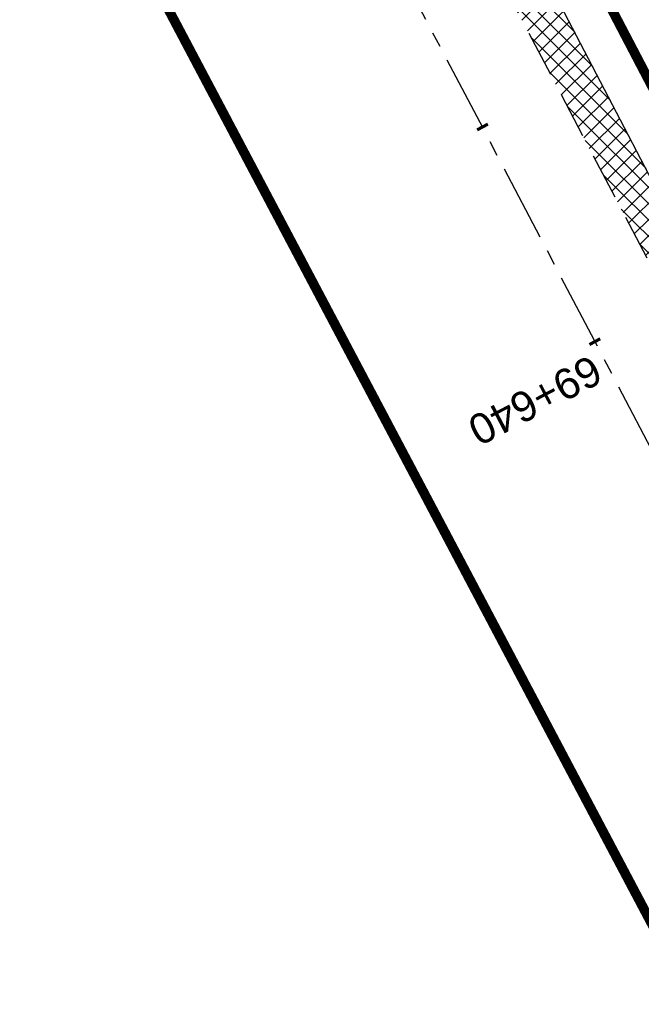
# Model space of a CAD drawing. Header units: metres. Extents: x 7529682 to 7533711, y 5721195 to 5727842.
# Tile 91 of 232: x 7531156 to 7531182, y 5724975 to 5725016. Entities that reach past the tile are written whole.
import ezdxf

# ---------------------------------------------------------------- set-up
doc = ezdxf.new("R2010")
doc.units = ezdxf.units.M
for name, pattern in [('817-dzialki-09-05-04$0$HIDDEN', [0.375, 0.25, -0.125]), ('ACAD_ISO05W100', [33, 24, -3, 0, -3, 0, -3]), ('CENTER', [50.800000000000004, 31.75, -6.35, 6.35, -6.35]), ('HIDDEN', [9.524999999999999, 6.35, -3.175])]:
    doc.linetypes.add(name, pattern=pattern)
for name, color, linetype in [('C-DROGI-SYTUACJA-ETYKIETY', 7, 'Continuous'), ('D-hatch-pobocza', 131, 'Continuous'), ('D-pobocza', 60, 'Continuous'), ('D-rowy', 160, 'Continuous')]:
    doc.layers.add(name, color=color, linetype=linetype)
for name, color, linetype, lineweight in [('D-krawędzie', 3, 'Continuous', 30), ('D-oś', 10, 'CENTER', 30), ('D-pas-drogowy', 7, 'ACAD_ISO05W100', 50)]:
    doc.layers.add(name, color=color, linetype=linetype, lineweight=lineweight)
doc.layers.add('D-LR-etap-III', color=7, linetype='817-dzialki-09-05-04$0$HIDDEN', lineweight=50, true_color=0x00008f)
doc.styles.get("Standard").update_dxf_attribs({"font": 'arial.ttf'})

# ---------------------------------------------------------------- blocks, each defined once
blk = doc.blocks.new('AeccTickLine')
at = {"color": 0, "linetype": 'ByBlock', "lineweight": -2}
blk.add_line((0, 1), (-3.673819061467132e-16, -1), dxfattribs=at)

msp = doc.modelspace()

# ---------------------------------------------------------------- hatches: boundary and pattern name
at = {"layer": 'D-hatch-pobocza'}
h = msp.add_hatch(dxfattribs=at)
h.set_pattern_fill('ANSI37', color=256, scale=0.15, style=0)
h.set_pattern_definition([(45, (0, 0), (-0.3367596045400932, 0.3367596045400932), []), (135, (0, 0), (-0.3367596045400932, -0.3367596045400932), [])])
h.paths.add_polyline_path([(7531224.12, 5724929.62), (7531213.15, 5724949.98), (7531200.73, 5724973.91), (7531188.83, 5724996.41), (7531176.889999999, 5725019.33), (7531166.91, 5725038.07), (7531158.980160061, 5725054.059290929), (7531158.14196267, 5725051.386259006), (7531167.380094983, 5725033.766927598), (7531197.164745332, 5724976.987689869), (7531228.151004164, 5724918.034426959), (7531253.152837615, 5724870.491119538), (7531286.7961686, 5724806.653565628), (7531296.234606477, 5724788.675232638), (7531298.77605959, 5724787.517560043), (7531278.139999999, 5724826.49), (7531263.88, 5724853.83), (7531259.009999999, 5724862.85), (7531247.509999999, 5724884.88), (7531235.21, 5724908.21)])

# ---------------------------------------------------------------- linework, layer by layer
at = {"layer": 'D-krawędzie', "linetype": 'HIDDEN', "ltscale": 0.3, "flags": 128}
msp.add_lwpolyline([(7530572.009999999, 5726166.06), (7530620.380949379, 5726072.761487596), (7530641.555222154, 5726032.007915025), (7530660.960861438, 5725995.070069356), (7530689.128213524, 5725941.540167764), (7530707.335918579, 5725907.031820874), (7530725.255781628, 5725873.092686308), (7530743.969545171, 5725837.653904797), (7530770.526708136, 5725787.119408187), (7530787.864146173, 5725754.266918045), (7530809.897571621, 5725712.541613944), (7530824.739035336, 5725684.389287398), (7530840.856259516, 5725653.693092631), (7530860.675070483, 5725616.154465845), (7530865.283000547, 5725607.394015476), (7530878.050274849, 5725583.079962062), (7530918.171722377, 5725507.178125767), (7530950.162943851, 5725446.305402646), (7530993.419108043, 5725364.264712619), (7531022.766433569, 5725308.719304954), (7531053.80955549, 5725249.872416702), (7531081.165622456, 5725197.874670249), (7531103.902359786, 5725154.540603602), (7531128.123220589, 5725108.448161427), (7531149.3, 5725068.249999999), (7531167.380094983, 5725033.766927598), (7531197.164745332, 5724976.987689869), (7531228.151004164, 5724918.034426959), (7531253.152837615, 5724870.491119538), (7531286.7961686, 5724806.653565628), (7531306.739858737, 5724768.664832), (7531335.094443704, 5724714.652299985), (7531357.3191504, 5724672.438740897), (7531373.644908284, 5724641.454376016), (7531392.161870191, 5724605.998675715), (7531418.480331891, 5724555.852756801), (7531439.726902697, 5724515.582472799), (7531468.399107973, 5724461.077223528), (7531491.782023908, 5724416.527754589), (7531531.990296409, 5724339.832565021), (7531557.226635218, 5724291.658956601), (7531569.851546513, 5724267.577443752), (7531591.375556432, 5724226.547822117), (7531610.003879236, 5724191.103071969), (7531616.882991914, 5724177.998849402), (7531629.984986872, 5724153.025496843), (7531641.006768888, 5724132.021778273), (7531664.906257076, 5724087.616922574), (7531677.64401952, 5724064.785715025), (7531683.112433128, 5724054.988140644), (7531686.752875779, 5724048.180044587), (7531695.447538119, 5724031.696667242), (7531703.748818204, 5724015.917210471), (7531709.214143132, 5724005.513965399), (7531719.388607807, 5723986.14687362), (7531726.295217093, 5723973.000144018), (7531732.740794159, 5723960.735633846), (7531735.13, 5723956.19)], dxfattribs=at)
at = {"layer": 'D-LR-etap-III', "ltscale": 10, "flags": 128}
msp.add_lwpolyline([(7531750.474471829, 5723895.103125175, 0.4, 0.4, 0), (7531750.505, 5723895.13, 0.4, 0.4, 0), (7531682.71, 5724022.92, 0.4, 0.4, 0), (7531619.177023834, 5724147.203692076, 0.4, 0.4, 0), (7531592.308960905, 5724198.48863389, 0.4, 0.4, 0), (7531553.263875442, 5724272.918564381, 0.4, 0.4, 0), (7531504.019999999, 5724366.79, 0.4, 0.4, 0), (7531482.09, 5724407.62, 0.4, 0.4, 0), (7531412.350402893, 5724541.182759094, 0.4, 0.4, 0), (7531388.463669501, 5724586.929768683, 0.4, 0.4, 0), (7531345.12, 5724669.94, 0.4, 0.4, 0), (7531127.66, 5725081.67, 0.4, 0.4, 0), (7531059.253139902, 5725211.040795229, 0.4, 0.4, 0), (7531008.007244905, 5725307.953830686, 0.4, 0.4, 0), (7530964.181635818, 5725390.835555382, 0.4, 0.4, 0), (7530914.557354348, 5725484.683561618, 0.4, 0.4, 0), (7530865.243241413, 5725577.493975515, 0.4, 0.4, 0), (7530840.085257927, 5725624.058651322, 0.4, 0.4, 0), (7530802.559525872, 5725694.924584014, 0.4, 0.4, 0), (7530755.54, 5725787.51, 0.4, 0.4, 0), (7530708.717810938, 5725876.303221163, 0.4, 0.4, 0), (7530695.12, 5725902.09, 0.4, 0.4, 0), (7530642.91397006, 5726001.07839487, 0.4, 0.4, 0), (7530634.934723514, 5726016.146615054, 0.4, 0.4, 0), (7530610.820000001, 5726061.929999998, 0.4, 0.4, 0), (7530610.820000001, 5726061.929999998, 0.4, 0.4, 0), (7530607.21, 5726063.51, 0.4, 0.4, 0), (7530597.42, 5726080.68, 0.4, 0.4, 0), (7530591.16, 5726088.44, 0.4, 0.4, 0), (7530581.28, 5726107.21, 0.4, 0.4, 0), (7530571.29, 5726130.56, 0.4, 0.4, 0), (7530549.554994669, 5726171.527317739, 0.4, 0.4, 0), (7530531.014309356, 5726206.473807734, 0.4, 0.4, 0), (7530516.461208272, 5726236.016618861, 0.4, 0.4, 0), (7530500.798929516, 5726266.141265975, 0.4, 0.4, 0), (7530491.349999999, 5726283.94, 0.4, 0.4, 0), (7530482.4, 5726303.41, 0.4, 0.4, 0), (7530482.4, 5726303.41, 0.4, 0.4, 0), (7530450.41, 5726357.28, 0.4, 0.4, 0), (7530397.759396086, 5726458.499907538, 0.4, 0.4, 0), (7530334.707815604, 5726583.664702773, 0.4, 0.4, 0), (7530303.939274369, 5726645.167943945, 0.4, 0.4, 0), (7530300.509779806, 5726651.777515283, 0.4, 0.4, 0), (7530289.213532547, 5726671.966724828, 0.4, 0.4, 0), (7530281.54, 5726685.57, 0.4, 0.4, 0), (7530261.37085633, 5726724.163374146, 0.4, 0.4, 0), (7530254.03, 5726738.21, 0.4, 0.4, 0), (7530197.219999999, 5726845.06, 0.4, 0.4, 0), (7530194.71, 5726849.15, 0.4, 0.4, 0), (7530195.92, 5726850.75, 0.4, 0.4, 0), (7530170.546669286, 5726892.961489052, 0.4, 0.4, 0), (7530143.174718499, 5726945.065838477, 0.4, 0.4, 0), (7530105.059999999, 5727018.32, 0.4, 0.4, 0), (7530100.059999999, 5727027.16, 0.4, 0.4, 0), (7530062.318670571, 5727099.625398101, 0.4, 0.4, 0), (7530015.378537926, 5727189.420463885, 0.4, 0.4, 0), (7529983.207960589, 5727250.206596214, 0.4, 0.4, 0), (7529953.284293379, 5727306.74720398, 0.4, 0.4, 0), (7529900.67053443, 5727406.15903814, 0.4, 0.4, 0), (7529890.630239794, 5727425.131178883, 0.4, 0.4, 0), (7529875.155383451, 5727454.426350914, 0.4, 0.4, 0), (7529857.560096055, 5727487.787346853, 0.4, 0.4, 0), (7529835.194401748, 5727530.19312405, 0.4, 0.4, 0), (7529811.740544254, 5727574.662079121, 0.4, 0.4, 0), (7529792.101859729, 5727611.922638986, 0.4, 0.4, 0), (7529768.066117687, 5727657.469613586, 0.4, 0.4, 0), (7529755.210566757, 5727682.131373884, 0.4, 0.4, 0), (7529753.309999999, 5727681.13, 0.4, 0.4, 0), (7529739.21, 5727707.77, 0.4, 0.4, 0), (7529735.394745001, 5727711.251990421, 0.4, 0.4, 0), (7529725.42, 5727730.2, 0.4, 0.4, 0), (7529723.55, 5727729.88, 0.4, 0.4, 0), (7529695.566668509, 5727782.932080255, 0.4, 0.4, 0), (7529717.67971874, 5727794.024357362, 0.4, 0.4, 0), (7529736.274870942, 5727758.647400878, 0.4, 0.4, 0), (7529736.274870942, 5727758.647400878, 0.4, 0.4, 0), (7529744.511003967, 5727750.406106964, 0.4, 0.4, 0), (7529744.511003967, 5727750.406106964, 0.4, 0.4, 0), (7529750.282568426, 5727738.549848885, 0.4, 0.4, 0), (7529777.108510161, 5727687.569424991, 0.4, 0.4, 0), (7529796.51537536, 5727651.329932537, 0.4, 0.4, 0), (7529814.937945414, 5727616.793170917, 0.4, 0.4, 0), (7529839.006722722, 5727572.303976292, 0.4, 0.4, 0), (7529860.617626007, 5727532.509108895, 0.4, 0.4, 0), (7529882.348967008, 5727491.504261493, 0.4, 0.4, 0), (7529904.865139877, 5727449.096370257, 0.4, 0.4, 0), (7529920.747384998, 5727418.884773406, 0.4, 0.4, 0), (7529946.676504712, 5727368.547487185, 0.4, 0.4, 0), (7529972.024701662, 5727320.573310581, 0.4, 0.4, 0), (7529987.740014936, 5727290.153392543, 0.4, 0.4, 0), (7529996.497385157, 5727273.661630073, 0.4, 0.4, 0), (7530017.541471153, 5727234.202689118, 0.4, 0.4, 0), (7530033.053657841, 5727204.864166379, 0.4, 0.4, 0), (7530051.622983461, 5727170.222745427, 0.4, 0.4, 0), (7530069.276612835, 5727137.015751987, 0.4, 0.4, 0), (7530089.385386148, 5727097.533639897, 0.4, 0.4, 0), (7530109.712512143, 5727060.746615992, 0.4, 0.4, 0), (7530136.769722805, 5727011.640131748, 0.4, 0.4, 0), (7530162.446686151, 5726962.743777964, 0.4, 0.4, 0), (7530187.674104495, 5726916.992101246, 0.4, 0.4, 0), (7530207.820739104, 5726879.335323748, 0.4, 0.4, 0), (7530230.625609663, 5726834.518686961, 0.4, 0.4, 0), (7530262.288093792, 5726776.61832811, 0.4, 0.4, 0), (7530277.509672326, 5726760.213143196, 0.4, 0.4, 0), (7530286.036865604, 5726744.106684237, 0.4, 0.4, 0), (7530288.097472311, 5726735.884066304, 0.4, 0.4, 0), (7530290.393870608, 5726725.046963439, 0.4, 0.4, 0), (7530296.17664807, 5726713.582980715, 0.4, 0.4, 0), (7530302.726195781, 5726701.18226779, 0.4, 0.4, 0), (7530325.685047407, 5726657.466383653, 0.4, 0.4, 0), (7530343.243978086, 5726623.648592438, 0.4, 0.4, 0), (7530360.229820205, 5726591.746871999, 0.4, 0.4, 0), (7530383.20855044, 5726548.059469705, 0.4, 0.4, 0), (7530406.017875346, 5726503.605514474, 0.4, 0.4, 0), (7530427.464919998, 5726462.620289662, 0.4, 0.4, 0), (7530447.9278544, 5726424.388014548, 0.4, 0.4, 0), (7530471.126878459, 5726379.920667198, 0.4, 0.4, 0), (7530490.501003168, 5726343.033350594, 0.4, 0.4, 0), (7530509.499458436, 5726306.733076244, 0.4, 0.4, 0), (7530529.890269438, 5726267.244072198, 0.4, 0.4, 0), (7530543.852446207, 5726238.990319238, 0.4, 0.4, 0), (7530554.808897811, 5726218.943990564, 0.4, 0.4, 0), (7530559.027108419, 5726212.223286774, 0.4, 0.4, 0), (7530563.060988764, 5726206.409670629, 0.4, 0.4, 0), (7530566.93354971, 5726200.463543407, 0.4, 0.4, 0), (7530569.771022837, 5726194.901501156, 0.4, 0.4, 0), (7530571.47319415, 5726191.282350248, 0.4, 0.4, 0), (7530572.839142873, 5726188.024533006, 0.4, 0.4, 0), (7530575.295071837, 5726182.034664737, 0.4, 0.4, 0), (7530579.736851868, 5726173.306070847, 0.4, 0.4, 0), (7530583.3, 5726167.41, 0.4, 0.4, 0), (7530593.4, 5726163.33, 0.4, 0.4, 0), (7530598.618375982, 5726155.264489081, 0.4, 0.4, 0), (7530608.258304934, 5726140.497132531, 0.4, 0.4, 0), (7530603.269999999, 5726136.83, 0.4, 0.4, 0), (7530606.53, 5726131.84, 0.4, 0.4, 0), (7530604.239057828, 5726124.21679044, 0.4, 0.4, 0), (7530605.847136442, 5726121.630127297, 0.4, 0.4, 0), (7530608.971611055, 5726116.164124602, 0.4, 0.4, 0), (7530618.114293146, 5726097.791111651, 0.4, 0.4, 0), (7530651.213125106, 5726034.959524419, 0.4, 0.4, 0), (7530670.243741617, 5725998.61095082, 0.4, 0.4, 0), (7530698.075474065, 5725945.952624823, 0.4, 0.4, 0), (7530716.505955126, 5725911.3051464, 0.4, 0.4, 0), (7530735.223454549, 5725875.667401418, 0.4, 0.4, 0), (7530752.504235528, 5725842.154920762, 0.4, 0.4, 0), (7530778.310652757, 5725793.501254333, 0.4, 0.4, 0), (7530797.499961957, 5725756.381811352, 0.4, 0.4, 0), (7530812.518974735, 5725728.28874362, 0.4, 0.4, 0), (7530820.039295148, 5725713.160404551, 0.4, 0.4, 0), (7530822.422446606, 5725710.193574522, 0.4, 0.4, 0), (7530833.154893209, 5725688.800634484, 0.4, 0.4, 0), (7530849.629354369, 5725656.158601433, 0.4, 0.4, 0), (7530867.98290276, 5725621.963939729, 0.4, 0.4, 0), (7530872.629809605, 5725612.88760475, 0.4, 0.4, 0), (7530880.354488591, 5725597.594500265, 0.4, 0.4, 0), (7530883.839446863, 5725593.389159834, 0.4, 0.4, 0), (7530891.782113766, 5725587.763349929, 0.4, 0.4, 0), (7530895.038670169, 5725584.280746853, 0.4, 0.4, 0), (7530897.033644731, 5725580.941110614, 0.4, 0.4, 0), (7530900.951646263, 5725579.945856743, 0.4, 0.4, 0), (7530904.80970798, 5725571.977328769, 0.4, 0.4, 0), (7530903.682362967, 5725568.566434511, 0.4, 0.4, 0), (7530908.900614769, 5725558.844845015, 0.4, 0.4, 0), (7530910.252030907, 5725545.671606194, 0.4, 0.4, 0), (7530912.872986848, 5725538.645543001, 0.4, 0.4, 0), (7530945.278171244, 5725478.464284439, 0.4, 0.4, 0), (7530959.692318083, 5725450.24628822, 0.4, 0.4, 0), (7531002.82670893, 5725368.192370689, 0.4, 0.4, 0), (7531044.703532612, 5725290.314293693, 0.4, 0.4, 0), (7531064.098839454, 5725253.212562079, 0.4, 0.4, 0), (7531083.010253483, 5725216.677517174, 0.4, 0.4, 0), (7531113.013137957, 5725158.465613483, 0.4, 0.4, 0), (7531137.364304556, 5725113.07076138, 0.4, 0.4, 0), (7531150.830830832, 5725086.711759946, 0.4, 0.4, 0), (7531159.745663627, 5725076.640848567, 0.4, 0.4, 0), (7531166.309999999, 5725074.58, 0.4, 0.4, 0), (7531172.29, 5725062.58, 0.4, 0.4, 0), (7531170.589828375, 5725055.605912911, 0.4, 0.4, 0), (7531173.732823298, 5725044.080706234, 0.4, 0.4, 0), (7531215.342008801, 5724964.859648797, 0.4, 0.4, 0), (7531238.054496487, 5724921.684649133, 0.4, 0.4, 0), (7531262.389821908, 5724875.282876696, 0.4, 0.4, 0), (7531295.587160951, 5724811.265731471, 0.4, 0.4, 0), (7531348.487908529, 5724712.362812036, 0.4, 0.4, 0), (7531363.740817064, 5724682.68394264, 0.4, 0.4, 0), (7531366.986905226, 5724675.865317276, 0.4, 0.4, 0), (7531382.541261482, 5724646.110625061, 0.4, 0.4, 0), (7531401.299165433, 5724610.874551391, 0.4, 0.4, 0), (7531428.964837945, 5724558.862274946, 0.4, 0.4, 0), (7531449.111202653, 5724520.397801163, 0.4, 0.4, 0), (7531477.292992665, 5724465.831467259, 0.4, 0.4, 0), (7531500.996290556, 5724421.112506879, 0.4, 0.4, 0), (7531512.121834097, 5724400.549045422, 0.4, 0.4, 0), (7531513.78163794, 5724396.757451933, 0.4, 0.4, 0), (7531526.32, 5724379.39, 0.4, 0.4, 0), (7531566.783642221, 5724302.73628205, 0.4, 0.4, 0), (7531578.579156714, 5724282.774819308, 0.4, 0.4, 0), (7531584.232619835, 5724273.111246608, 0.4, 0.4, 0), (7531590.109283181, 5724263.508189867, 0.4, 0.4, 0), (7531593.027899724, 5724258.771479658, 0.4, 0.4, 0), (7531595.711841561, 5724254.226824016, 0.4, 0.4, 0), (7531601.659976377, 5724243.898197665, 0.4, 0.4, 0), (7531606.097733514, 5724235.986407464, 0.4, 0.4, 0), (7531609.382207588, 5724230.799061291, 0.4, 0.4, 0), (7531611.580260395, 5724227.671180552, 0.4, 0.4, 0), (7531612.707802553, 5724225.86410867, 0.4, 0.4, 0), (7531618.665224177, 5724214.480919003, 0.4, 0.4, 0), (7531619.885522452, 5724212.333950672, 0.4, 0.4, 0), (7531620.931818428, 5724210.787064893, 0.4, 0.4, 0), (7531623.518605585, 5724207.111542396, 0.4, 0.4, 0), (7531626.143926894, 5724203.61306897, 0.4, 0.4, 0), (7531632.022984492, 5724196.485954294, 0.4, 0.4, 0), (7531653.949089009, 5724152.617641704, 0.4, 0.4, 0), (7531656.750690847, 5724143.103797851, 0.4, 0.4, 0), (7531659.61440691, 5724133.254504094, 0.4, 0.4, 0), (7531661.627147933, 5724128.646047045, 0.4, 0.4, 0.01093811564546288), (7531674.314987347, 5724101.43546424, 0.4, 0.4, 0), (7531685.137626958, 5724081.408252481, 0.4, 0.4, 0), (7531692.159945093, 5724066.277333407, 0.4, 0.4, 0), (7531699.662164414, 5724051.388120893, 0.4, 0.4, 0), (7531704.480624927, 5724040.808561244, 0.4, 0.4, 0), (7531704.480624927, 5724040.808561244, 0.4, 0.4, 0), (7531704.401251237, 5724037.368913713, 0.4, 0.4, 0), (7531720.383609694, 5724003.441317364, 0.4, 0.4, 0), (7531728.79890528, 5723986.206298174, 0.4, 0.4, 0), (7531733.237926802, 5723977.192631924, 0.4, 0.4, 0), (7531736.750027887, 5723969.505210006, 0.4, 0.4, 0), (7531737.336143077, 5723968.518916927, 0.4, 0.4, 0), (7531738.285051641, 5723967.699360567, 0.4, 0.4, 0), (7531742.180915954, 5723962.346428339, 0.4, 0.4, 0), (7531744.286141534, 5723958.615526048, 0.4, 0.4, 0), (7531755.393260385, 5723944.192617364, 0.4, 0.4, 0), (7531758.69, 5723936.76, 0.4, 0.4, 0), (7531780.08, 5723929.25, 0.4, 0.4, 0), (7531792.611989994, 5723906.337708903, 0.4, 0.4, 0), (7531792.611989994, 5723906.337708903, 0.4, 0.4, 0), (7531756.962094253, 5723883.055323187, 0.4, 0.4, 0), (7531750.46, 5723895.130000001, 0.4, 0.4, 0), (7531750.46, 5723895.130000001, 0, 0, 0)], format="xyseb", dxfattribs=at)
at = {"layer": 'D-oś', "ltscale": 0.1}
msp.add_lwpolyline([(7531488.682972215, 5724414.901138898), (7531465.30154836, 5724459.447768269), (7531436.630334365, 5724513.951133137), (7531415.382990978, 5724554.222881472), (7531389.061122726, 5724604.375291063), (7531370.54547166, 5724639.828481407), (7531354.22214964, 5724670.808223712), (7531331.99647235, 5724713.023626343), (7531303.640952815, 5724767.037938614), (7531283.698553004, 5724805.024214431), (7531250.055061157, 5724868.862076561), (7531225.052886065, 5724916.406033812), (7531194.065303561, 5724975.361817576), (7531164.280332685, 5725032.141666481), (7531146.201824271, 5725066.621712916), (7531125.025790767, 5725106.818458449), (7531100.803065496, 5725152.914450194), (7531078.067230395, 5725196.24679728), (7531050.712974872, 5725248.241100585), (7531019.671816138, 5725307.084268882), (7530990.323090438, 5725362.632329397), (7530947.065833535, 5725444.675091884), (7530915.075467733, 5725505.546186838), (7530874.953735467, 5725581.448561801)], dxfattribs=at)
at = {"layer": 'D-pas-drogowy', "ltscale": 0.2, "flags": 128}
msp.add_lwpolyline([(7531633.018560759, 5724182.834272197, 0.4, 0.4, 0), (7531617.558899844, 5724211.608162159, 0.4, 0.4, 0), (7531566.783642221, 5724302.73628205, 0.4, 0.4, 0), (7531538.419082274, 5724356.469679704, 0.4, 0.4, 0), (7531526.32, 5724379.39, 0.4, 0.4, 0), (7531516.102085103, 5724393.607319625, 0.4, 0.4, 0.001485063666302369), (7531513.78037409, 5724396.837773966, 0.4, 0.4, 0), (7531501.87, 5724413.41, 0.4, 0.4, 0), (7531474.926107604, 5724464.507896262, 0.4, 0.4, 0), (7531446.200436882, 5724518.992313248, 0.4, 0.4, 0), (7531424.962185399, 5724559.262257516, 0.4, 0.4, 0), (7531398.444460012, 5724609.565801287, 0.4, 0.4, 0), (7531379.647455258, 5724645.216004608, 0.4, 0.4, 0), (7531365.23, 5724672.56, 0.4, 0.4, 0), (7531341.305752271, 5724717.915356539, 0.4, 0.4, 0), (7531312.899996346, 5724771.788898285, 0.4, 0.4, 0), (7531292.590923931, 5724810.306502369, 0.4, 0.4, 0), (7531259.391619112, 5724873.271351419, 0.4, 0.4, 0), (7531233.740401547, 5724921.922582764, 0.4, 0.4, 0), (7531203.072738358, 5724980.092044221, 0.4, 0.4, 0), (7531173.471398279, 5725036.225177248, 0.4, 0.4, 0), (7531168.269999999, 5725046.09, 0.4, 0.4, 0), (7531172.29, 5725062.58, 0.4, 0.4, 0), (7531166.309999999, 5725074.58, 0.4, 0.4, 0), (7531150.32, 5725079.6, 0.4, 0.4, 0), (7531141.5, 5725096.43, 0.4, 0.4, 0), (7531109.311735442, 5725157.814415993, 0.4, 0.4, 0), (7531086.641300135, 5725201.047918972, 0.4, 0.4, 0), (7531059.198258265, 5725253.383662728, 0.4, 0.4, 0), (7531028.206828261, 5725312.48946212, 0.4, 0.4, 0), (7530999.104694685, 5725367.990143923, 0.4, 0.4, 0), (7530956.247527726, 5725449.724815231, 0.4, 0.4, 0), (7530924.397774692, 5725510.463768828, 0.4, 0.4, 0), (7530897.509999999, 5725561.74, 0.4, 0.4, 0), (7530894.46, 5725566.14, 0.4, 0.4, 0), (7530892.16, 5725570.49, 0.4, 0.4, 0), (7530869.362688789, 5725613.307018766, 0.4, 0.4, 0), (7530861.693971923, 5725627.704613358, 0.4, 0.4, 0), (7530852.74, 5725644.52, 0.4, 0.4, 0), (7530831.509999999, 5725684.2, 0.4, 0.4, 0), (7530811.13, 5725722.52, 0.4, 0.4, 0), (7530792.3476413, 5725757.940652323, 0.4, 0.4, 0), (7530768.03, 5725803.8, 0.4, 0.4, 0), (7530748.768542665, 5725840.178507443, 0.4, 0.4, 0), (7530727.7, 5725879.97, 0.4, 0.4, 0), (7530712.0981582, 5725909.54523909, 0.4, 0.4, 0), (7530693.644105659, 5725944.645156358, 0.4, 0.4, 0), (7530665.702224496, 5725997.538976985, 0.4, 0.4, 0), (7530641.759999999, 5726042.88, 0.4, 0.4, 0), (7530616.5, 5726091.48, 0.4, 0.4, 0), (7530604.628439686, 5726114.319880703, 0.4, 0.4, -0.007762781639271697), (7530602.5, 5726118.43, 0.4, 0.4, 0), (7530603.992037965, 5726123.394821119, 0.4, 0.4, 0), (7530606.53, 5726131.84, 0.4, 0.4, 0), (7530603.269999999, 5726136.83, 0.4, 0.4, 0), (7530593.775620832, 5726151.368713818, 0.4, 0.4, 0), (7530590.202637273, 5726156.84001263, 0.4, 0.4, 0), (7530583.3, 5726167.41, 0.4, 0.4, 0), (7530580.578343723, 5726170.427567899, 0.4, 0.4, 0), (7530575.849999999, 5726175.67, 0.4, 0.4, 0), (7530569.009999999, 5726186.66, 0.4, 0.4, 0), (7530562.555322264, 5726199.189409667, 0.4, 0.4, 0), (7530555.67, 5726211.39, 0.4, 0.4, 0), (7530548.29, 5726224.23, 0.4, 0.4, 0), (7530540.58, 5726237.71, 0.4, 0.4, 0), (7530532.679999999, 5726252.65, 0.4, 0.4, 0), (7530524.059999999, 5726269.35, 0.4, 0.4, 0), (7530502.82, 5726309.91, 0.4, 0.4, 0), (7530488.83, 5726336.63, 0.4, 0.4, 0), (7530466.03, 5726380.16, 0.4, 0.4, 0), (7530438.469999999, 5726432.77, 0.4, 0.4, 0), (7530424.53, 5726459.09, 0.4, 0.4, 0), (7530401.63, 5726502.97, 0.4, 0.4, 0), (7530383.38, 5726538.06, 0.4, 0.4, 0), (7530353.969999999, 5726593.52, 0.4, 0.4, 0), (7530338.469999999, 5726622.74, 0.4, 0.4, 0), (7530322.009999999, 5726653.88, 0.4, 0.4, 0), (7530297.54, 5726700.33, 0.4, 0.4, 0), (7530287.38, 5726719.6, 0.4, 0.4, 0), (7530285.94993921, 5726722.315508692, 0.4, 0.4, 0), (7530280.259999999, 5726733.12, 0.4, 0.4, 0), (7530266.73, 5726758.74, 0.4, 0.4, 0), (7530260.42, 5726770.47, 0.4, 0.4, 0), (7530253.25, 5726783.82, 0.4, 0.4, 0), (7530244.95, 5726799.33, 0.4, 0.4, 0), (7530239.389999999, 5726808.49, 0.4, 0.4, 0), (7530238.29, 5726807.9, 0.4, 0.4, 0), (7530218.11, 5726850.67, 0.4, 0.4, 0), (7530175.906646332, 5726928.168028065, 0.4, 0.4, 0), (7530096.679999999, 5727076.15, 0.4, 0.4, 0), (7530094.679999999, 5727079.89, 0.4, 0.4, 0), (7530064.59693469, 5727135.522637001, 0.4, 0.4, 0), (7530046.730970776, 5727168.8921561, 0.4, 0.4, 0), (7530025.803045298, 5727208.461374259, 0.4, 0.4, 0), (7530012.846501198, 5727232.979315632, 0.4, 0.4, 0), (7529994.15, 5727268.45, 0.4, 0.4, 0), (7529981.670868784, 5727291.93018666, 0.4, 0.4, 0), (7529949.889999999, 5727351.73, 0.4, 0.4, 0), (7529924.75, 5727399.03, 0.4, 0.4, 0), (7529915.515824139, 5727417.099754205, 0.4, 0.4, 0), (7529885.83, 5727475.19, 0.4, 0.4, 0), (7529862.559999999, 5727519.97, 0.4, 0.4, 0), (7529852.984923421, 5727538.191086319, 0.4, 0.4, 0), (7529836.513084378, 5727569.51130111, 0.4, 0.4, 0), (7529815.36890814, 5727609.140983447, 0.4, 0.4, 0), (7529792.795203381, 5727651.247499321, 0.4, 0.4, 0), (7529774.199114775, 5727685.858348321, 0.4, 0.4, 0), (7529746.966026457, 5727736.059440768, 0.4, 0.4, 0), (7529733.92, 5727757.62, 0.4, 0.4, 0), (7529708.607472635, 5727806.388536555, 0.4, 0.4, 0), (7529688.491967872, 5727796.344621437, 0.4, 0.4, 0), (7529723.55, 5727729.88, 0.4, 0.4, 0), (7529725.42, 5727730.2, 0.4, 0.4, 0), (7529735.38, 5727711.28, 0.4, 0.4, 0), (7529739.21, 5727707.77, 0.4, 0.4, 0), (7529753.309999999, 5727681.13, 0.4, 0.4, 0), (7529755.178396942, 5727682.114424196, 0.4, 0.4, 0), (7529792.101859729, 5727611.922638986, 0.4, 0.4, 0), (7529811.740544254, 5727574.662079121, 0.4, 0.4, 0), (7529835.194401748, 5727530.19312405, 0.4, 0.4, 0), (7529857.560096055, 5727487.787346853, 0.4, 0.4, 0), (7529875.155383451, 5727454.426350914, 0.4, 0.4, 0), (7529890.630239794, 5727425.131178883, 0.4, 0.4, 0), (7529900.67053443, 5727406.15903814, 0.4, 0.4, 0), (7529953.284293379, 5727306.74720398, 0.4, 0.4, 0), (7529983.207960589, 5727250.206596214, 0.4, 0.4, 0), (7530015.378537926, 5727189.420463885, 0.4, 0.4, 0), (7530062.318670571, 5727099.625398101, 0.4, 0.4, 0), (7530100.059999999, 5727027.16, 0.4, 0.4, 0), (7530105.059999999, 5727018.32, 0.4, 0.4, 0), (7530143.174718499, 5726945.065838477, 0.4, 0.4, 0), (7530170.546669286, 5726892.961489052, 0.4, 0.4, 0), (7530195.92, 5726850.75, 0.4, 0.4, 0), (7530194.71, 5726849.15, 0.4, 0.4, 0), (7530197.219999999, 5726845.06, 0.4, 0.4, 0), (7530254.03, 5726738.21, 0.4, 0.4, 0), (7530261.37085633, 5726724.163374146, 0.4, 0.4, 0), (7530281.54, 5726685.57, 0.4, 0.4, 0), (7530289.213532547, 5726671.966724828, 0.4, 0.4, 0), (7530300.509779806, 5726651.777515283, 0.4, 0.4, 0), (7530303.939274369, 5726645.167943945, 0.4, 0.4, 0), (7530334.707815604, 5726583.664702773, 0.4, 0.4, 0), (7530397.759396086, 5726458.499907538, 0.4, 0.4, 0), (7530450.41, 5726357.28, 0.4, 0.4, 0), (7530482.4, 5726303.41, 0.4, 0.4, 0), (7530483.687990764, 5726301.003383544, 0.4, 0.4, 0), (7530491.349999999, 5726283.94, 0.4, 0.4, 0), (7530512.67, 5726243.78, 0.4, 0.4, 0), (7530529.429999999, 5726209.46, 0.4, 0.4, 0), (7530571.29, 5726130.56, 0.4, 0.4, 0), (7530581.28, 5726107.21, 0.4, 0.4, 0), (7530591.16, 5726088.44, 0.4, 0.4, 0), (7530597.42, 5726080.68, 0.4, 0.4, 0), (7530607.21, 5726063.51, 0.4, 0.4, 0), (7530610.820000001, 5726061.929999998, 0.4, 0.4, 0), (7530634.934723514, 5726016.146615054, 0.4, 0.4, 0), (7530642.91397006, 5726001.07839487, 0.4, 0.4, 0), (7530695.12, 5725902.09, 0.4, 0.4, 0), (7530708.717810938, 5725876.303221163, 0.4, 0.4, 0), (7530755.54, 5725787.51, 0.4, 0.4, 0), (7530802.559525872, 5725694.924584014, 0.4, 0.4, 0), (7530840.085257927, 5725624.058651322, 0.4, 0.4, 0), (7530865.243241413, 5725577.493975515, 0.4, 0.4, 0), (7530914.557354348, 5725484.683561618, 0.4, 0.4, 0), (7530964.181635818, 5725390.835555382, 0.4, 0.4, 0), (7531008.007244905, 5725307.953830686, 0.4, 0.4, 0), (7531059.253139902, 5725211.040795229, 0.4, 0.4, 0), (7531127.66, 5725081.67, 0.4, 0.4, 0), (7531345.12, 5724669.94, 0.4, 0.4, 0), (7531388.463669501, 5724586.929768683, 0.4, 0.4, 0), (7531412.350402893, 5724541.182759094, 0.4, 0.4, 0), (7531482.09, 5724407.62, 0.4, 0.4, 0), (7531504.019999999, 5724366.79, 0.4, 0.4, 0), (7531519.374444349, 5724337.520497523, 0.4, 0.4, 0), (7531563.748815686, 5724252.931583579, 0.4, 0.4, 0), (7531602.175111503, 5724179.681224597, 0.4, 0.4, 0), (7531619.177023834, 5724147.203692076, 0.4, 0.4, 0), (7531625.038493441, 5724135.63500206, 0.4, 0.4, 0), (7531656.796442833, 5724073.31633882, 0.4, 0.4, 0), (7531675.12, 5724037.36, 0.4, 0.4, 0), (7531682.71, 5724022.92, 0.4, 0.4, 0), (7531705.565196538, 5723979.810545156, 0.4, 0.4, 0), (7531736.605941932, 5723921.261514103, 0.4, 0.4, 0), (7531750.46, 5723895.130000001, 0.4, 0.4, 0), (7531740.769999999, 5723886.56, 0.4, 0.4, 0), (7531732.86, 5723885, 0.4, 0.4, 0), (7531722.179999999, 5723887.77, 0.4, 0.4, 0), (7531729.87, 5723862.17, 0.4, 0.4, 0), (7531742.92, 5723861.93, 0.4, 0.4, 0), (7531763.71, 5723859.52, 0.4, 0.4, 0), (7531768.42, 5723854.12, 0.4, 0.4, 0), (7531787.42, 5723817.97, 0.4, 0.4, 0), (7531795.57, 5723809.82, 0.4, 0.4, 0), (7531816.346897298, 5723819.850397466, 0.4, 0.4, 0), (7531816.346897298, 5723819.850397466, 0.4, 0.4, 0), (7531805.059999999, 5723843.23, 0.4, 0.4, 0), (7531803.61, 5723886.23, 0.4, 0.4, 0), (7531803.61, 5723886.23, 0.4, 0.4, 0), (7531780.08, 5723929.25, 0.4, 0.4, 0), (7531758.69, 5723936.76, 0.4, 0.4, 0), (7531749.3590272, 5723946.412126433, 0.4, 0.4, 0), (7531742.71, 5723953.29, 0.4, 0.4, 0), (7531735.177368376, 5723967.877529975, 0.4, 0.4, 0), (7531722.37, 5723992.68, 0.4, 0.4, 0), (7531705.041669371, 5724030.885563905, 0.4, 0.4, 0), (7531699.469999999, 5724043.17, 0.4, 0.4, 0), (7531692.69, 5724058.11, 0.4, 0.4, 0), (7531679.672010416, 5724084.016803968, 0.4, 0.4, 0), (7531674.55, 5724094.21, 0.4, 0.4, 0), (7531666.633166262, 5724114.002855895, 0.4, 0.4, 0), (7531649, 5724153.82, 0.4, 0.4, 0), (7531641.49, 5724149.34, 0.4, 0.4, 0), (7531626.04, 5724179.34, 0.4, 0.4, 0), (7531633.03, 5724182.84, 0, 0, 0)], format="xyseb", dxfattribs=at)
at = {"layer": 'D-pobocza'}
msp.add_lwpolyline([(7531298.77605959, 5724787.517560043), (7531278.139999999, 5724826.49), (7531263.88, 5724853.83), (7531259.009999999, 5724862.85), (7531247.509999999, 5724884.88), (7531235.21, 5724908.21), (7531224.12, 5724929.62), (7531213.15, 5724949.98), (7531200.73, 5724973.91), (7531188.83, 5724996.41), (7531176.889999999, 5725019.33), (7531166.91, 5725038.07), (7531158.980160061, 5725054.059290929), (7531158.14196267, 5725051.386259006)], dxfattribs=at)
at = {"layer": 'D-rowy', "linetype": 'HIDDEN', "ltscale": 0.1, "const_width": 0.4, "flags": 128}
msp.add_lwpolyline([(7531506.121399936, 5724397.133351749), (7531489.190578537, 5724429.34060068), (7531483.400111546, 5724440.512095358), (7531478.412312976, 5724450.146766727), (7531462.901323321, 5724479.304166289), (7531434.632959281, 5724532.161646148), (7531396.749002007, 5724604.644561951), (7531378.596106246, 5724640.173238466), (7531368.21, 5724659.05), (7531363.9, 5724666.92), (7531355.876537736, 5724682.661796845), (7531338.032693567, 5724716.834919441), (7531309.901853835, 5724770.33291588), (7531304.158114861, 5724781.147276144), (7531299.737467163, 5724789.052054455), (7531294.930113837, 5724798.468047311), (7531279.862466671, 5724827.641362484), (7531247.714582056, 5724888.416734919), (7531220.373424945, 5724940.87265548), (7531195.513546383, 5724987.526839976), (7531168.705641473, 5725038.836315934), (7531161.295913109, 5725053.454680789), (7531161.295913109, 5725053.454680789)], dxfattribs=at)

# ---------------------------------------------------------------- block references
at = {"layer": 'C-DROGI-SYTUACJA-ETYKIETY', "color": 2, "linetype": 'Continuous', "lineweight": 60, "xscale": 0.25, "yscale": 0.25, "zscale": 0.25, "rotation": 297.6801283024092}
for p in [(7531175.160605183, 5725011.400325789), (7531179.80595458, 5725002.544777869)]:
    msp.add_blockref('AeccTickLine', p, dxfattribs=at)

# ---------------------------------------------------------------- texts
at = {"layer": 'C-DROGI-SYTUACJA-ETYKIETY', "color": 2}
msp.add_text('69+640', height=1.25, rotation=207.6801283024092, dxfattribs=at).set_placement((7531179.648072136, 5725002.038494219))

doc.saveas('drawing.dxf')
